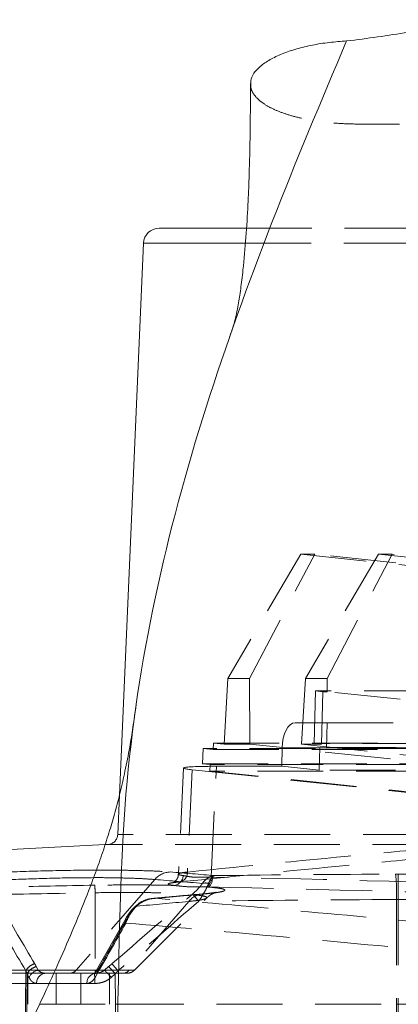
# Model space of a CAD drawing. Header units: millimetres. Extents: x 127 to 4201, y 49 to 2729.
# Tile 57 of 102: x 1055 to 1128, y 2033 to 2223. Entities that reach past the tile are written whole.
import ezdxf

# ---------------------------------------------------------------- set-up
doc = ezdxf.new("R2010")
doc.units = ezdxf.units.MM
doc.header["$LTSCALE"] = 10
doc.linetypes.add('HIDDEN', pattern=[1.905, 1.27, -0.635])

msp = doc.modelspace()

# ---------------------------------------------------------------- linework, layer by layer
at = {"color": 7, "linetype": 'Continuous', "lineweight": 15}
for p, q in [((1081.69, 2182.62), (1098.48, 2182.62)), ((1078.7, 2179.75), (1074.04, 2073.05)), ((1071.28, 2063.5), (855.03, 2052.17)), ((1048.58, 2038.62), (1061.35, 2038.62))]:
    msp.add_line(p, q, dxfattribs=at)
at = {"color": 7, "linetype": 'HIDDEN', "lineweight": 0}
for p, q in [((1098.48, 2182.62), (1133.63, 2182.62)), ((1098.35, 2179.75), (1188.51, 2179.75)), ((1109.08, 2119.62), (1094.96, 2095.59)), ((1099.18, 2095.59), (1111.75, 2119.62)), ((1109.08, 2119.62), (1279.07, 2101.8)), ((1111.75, 2119.62), (1109.08, 2119.62)), ((1124.06, 2119.62), (1109.95, 2095.59)), ((1279.01, 2102.09), (1111.75, 2119.62)), ((1114.16, 2095.59), (1126.74, 2119.62)), ((1124.06, 2119.62), (1278.74, 2103.41)), ((1126.74, 2119.62), (1124.06, 2119.62)), ((1278.68, 2103.7), (1126.74, 2119.62)), ((1094.96, 2095.59), (1094.24, 2082.9)), ((1094.96, 2095.59), (1099.18, 2095.59)), ((1099.18, 2095.59), (1099.23, 2082.9)), ((1109.95, 2095.59), (1109.23, 2082.9)), ((1109.95, 2095.59), (1114.16, 2095.59)), ((1114.16, 2095.59), (1114.17, 2093.05)), ((1111.94, 2093.2), (1111.68, 2083.05)), ((1111.94, 2093.2), (1113.33, 2093.05)), ((1229.23, 2093.2), (1111.94, 2093.2)), ((1113.06, 2082.9), (1113.33, 2093.05)), ((1114.17, 2093.05), (1113.33, 2093.05)), ((1166.17, 2087.6), (1114.17, 2093.05)), ((1114.14, 2087.02), (1107.96, 2087.02)), ((1114.18, 2087.02), (1114.05, 2082.14)), ((1114.14, 2087.02), (1224.13, 2087.02)), ((1114.18, 2087.02), (1224.16, 2087.02)), ((1090.06, 2079.13), (1090.23, 2082.05)), ((1092.13, 2081.85), (1090.23, 2082.05)), ((1245.23, 2082.05), (1090.23, 2082.05)), ((1092.2, 2083.12), (1092.13, 2081.85)), ((1092.2, 2083.12), (1094.24, 2082.9)), ((1092.2, 2083.12), (1247.13, 2083.12)), ((1099.23, 2082.9), (1094.24, 2082.9)), ((1296.94, 2062.18), (1099.23, 2082.9)), ((1105.46, 2082.2), (1105.39, 2078.62)), ((1105.46, 2082.2), (1215.44, 2082.2)), ((1113.06, 2082.9), (1109.23, 2082.9)), ((1109.23, 2082.9), (1296.93, 2063.23)), ((1111.68, 2083.05), (1113.06, 2082.9)), ((1228.96, 2083.05), (1111.68, 2083.05)), ((1112.61, 2077.87), (1112.73, 2082.28)), ((1114.05, 2082.14), (1112.73, 2082.28)), ((1222.72, 2082.28), (1112.73, 2082.28)), ((1224.03, 2082.14), (1114.05, 2082.14)), ((1092.13, 2081.85), (1247.13, 2081.85)), ((1086.42, 2078.29), (1085.44, 2057.77)), ((1090.06, 2079.13), (1091.59, 2078.97)), ((1090.06, 2079.13), (1245.24, 2079.13)), ((1091.59, 2078.97), (1091.51, 2077.7)), ((1246.76, 2078.97), (1091.59, 2078.97)), ((1091.76, 2057.23), (1092.78, 2078.62)), ((1105.39, 2078.62), (1092.78, 2078.62)), ((1112.61, 2077.87), (1105.39, 2078.62)), ((1088.11, 2077.96), (1087.16, 2058.19)), ((1088.11, 2077.96), (1158.55, 2070.55)), ((1246.77, 2077.7), (1091.51, 2077.7)), ((1290.36, 2056.86), (1091.51, 2077.7)), ((1222.6, 2077.87), (1112.61, 2077.87)), ((1074.04, 2073.05), (1073.71, 2065.44)), ((1190.97, 2065.44), (1073.72, 2065.44)), ((1071.81, 2063.53), (1071.28, 2063.5)), ((1192.78, 2063.53), (1071.81, 2063.53)), ((1080.85, 2056.74), (1065.66, 2039.21)), ((1085.48, 2056.26), (1085.66, 2056.27)), ((1069.35, 2054.18), (1069.35, 2039.21)), ((1087.43, 2052.5), (1075.92, 2039.21)), ((1076.94, 2039.21), (1090.88, 2053.15)), ((1127.57, 2052.87), (1127.58, 2032.62)), ((1127.86, 2052.87), (1127.86, 2032.62)), ((1075.31, 2049.27), (1069.37, 2038.78)), ((1055.97, 2039.09), (1055.87, 2032.62)), ((1056.22, 2038.52), (1056.13, 2032.62)), ((1056.22, 2038.52), (1056.22, 2038.52)), ((1056.34, 2038.62), (1056.34, 2032.62)), ((1058.34, 2039.21), (1057.98, 2039.9)), ((1069.35, 2039.21), (1058.34, 2039.21)), ((1061.35, 2038.62), (1069.2, 2038.62)), ((1061.67, 2039.21), (1065.66, 2039.21)), ((1061.84, 2032.62), (1061.84, 2038.62)), ((1065.66, 2039.21), (1071.17, 2039.21)), ((1066.6, 2038.62), (1066.6, 2032.62)), ((1069.23, 2038.62), (1069.35, 2038.62)), ((1069.35, 2039.21), (1076.92, 2039.21)), ((1069.35, 2038.62), (1069.35, 2039.21)), ((1069.35, 2038.62), (1075.52, 2038.62)), ((1069.88, 2039.21), (1075.92, 2039.21)), ((1071.17, 2039.21), (1071.95, 2039.9)), ((1072.1, 2032.62), (1072.1, 2038.62)), ((1073.24, 2038.52), (1073.24, 2038.52)), ((1073.24, 2038.52), (1073.25, 2032.62)), ((1055.87, 2032.62), (1055.87, 2030.24)), ((1056.13, 2032.62), (1056.13, 2030.24)), ((1058.6, 2032.62), (1073.25, 2032.62)), ((1073.25, 2032.62), (1073.25, 2030.24)), ((1073.25, 2032.62), (1073.76, 2032.62)), ((1073.76, 2032.62), (1073.76, 2030.24)), ((1127.58, 2032.62), (1127.58, 2030.24)), ((1127.58, 2032.62), (1127.86, 2032.62)), ((1127.86, 2032.62), (1208.79, 2032.62)), ((1127.86, 2032.62), (1127.86, 2030.24))]:
    msp.add_line(p, q, dxfattribs=at)
at = {"color": 8, "linetype": 'Continuous', "lineweight": 15}
for p, q in [((1098.35, 2179.75), (1078.7, 2179.75)), ((1052.52, 2039.21), (1061.67, 2039.21)), ((1060.46, 2036.66), (1048.64, 2036.66))]:
    msp.add_line(p, q, dxfattribs=at)
at = {"color": 7, "linetype": 'HIDDEN', "lineweight": 0, "flags": 128}
for points in [[(1105.46, 2082.2), (1105.52, 2083.15), (1105.67, 2084.05), (1105.91, 2084.89), (1106.22, 2085.62), (1106.59, 2086.21), (1107.02, 2086.66), (1107.48, 2086.93), (1107.96, 2087.02)], [(1127.86, 2052.87), (1127.86, 2053.8), (1127.86, 2054.7), (1127.86, 2055.53), (1127.86, 2056.26), (1127.86, 2056.87), (1127.85, 2057.34), (1127.85, 2057.64), (1127.85, 2057.78)], [(1092.06, 2057.22), (1092.03, 2056.85), (1091.97, 2056.5), (1091.88, 2056.18), (1091.75, 2055.89), (1091.61, 2055.65), (1091.44, 2055.47), (1091.27, 2055.35), (1091.08, 2055.3)], [(1077.28, 2051.51), (1077.24, 2051.57), (1077.22, 2051.61), (1077.21, 2051.64), (1077.21, 2051.65), (1077.23, 2051.66), (1077.25, 2051.65), (1077.29, 2051.62), (1077.33, 2051.59)], [(1056.22, 2038.52), (1056.22, 2038.52), (1056.57, 2037.83)], [(1073.24, 2038.52), (1073.24, 2038.52), (1072.46, 2037.83)]]:
    msp.add_lwpolyline(points, dxfattribs=at)
at = {"color": 7, "linetype": 'Continuous', "lineweight": 15}
msp.add_arc((1081.69, 2179.62), 3, 90, 177.5, dxfattribs=at)
at = {"color": 7, "linetype": 'HIDDEN', "lineweight": 0}
for centre, radius, start, end in [((1114.14, 2086.64), 0.379, 84.8183, 89.9958), ((1071.71, 2065.52), 2, 273, 357.5), ((1084.07, 2053.93), 4.28, 93.2317, 138.8654), ((1084.38, 2057.56), 1.97, 273.9631, 358.2019), ((1085.36, 2058.07), 1.81, 273.1314, 3.85), ((1090.01, 2053.85), 37.57, 358.5058, 5.9986), ((1052.93, 2054.02), 16.42, 0.5672, 5.6624), ((1090.61, 2054.13), 1.94, 70.8977, 106.966), ((1089.91, 2056.94), 1.87, 299.1557, 8.9381), ((1090.41, 2050.17), 3.78, 89.5213, 142.0724), ((984.02, 1961.18), 139.44, 40.9362, 41.6907), ((1076.18, 2048.77), 0.996, 110.772, 206.7292), ((1058.94, 2036.62), 2.66, 103.0539, 152.9182), ((1059.94, 2036.74), 1.89, 93.694, 182.4176), ((1064.41, 2040.25), 1.63, 270.8789, 320.2439), ((1069.65, 2036.74), 1.89, 93.7417, 182.4559), ((1055.36, 2037.14), 13.93, 358.004, 6.1008), ((1070.24, 2038.27), 0.998, 110.8014, 206.5779), ((1053.34, 2021.15), 25.37, 41.0794, 45.3539), ((1074.67, 2040.25), 1.63, 270.879, 320.244), ((1075.52, 2040.62), 2, 270, 315)]:
    msp.add_arc(centre, radius, start, end, dxfattribs=at)
for centre, major_axis, ratio, start_param, end_param in [((1099.12, 2077.96), (12.7, -0.33), 0.045338, 2.094333, 3.663912), ((1048.9, 2035.26), (0, 10.2), 0.999848, 5.184741, 5.247797), ((1072.47, 2035.26), (9.85, 9.85), 0.267914, 1.297143, 1.360199)]:
    msp.add_ellipse(centre, major_axis=major_axis, ratio=ratio, start_param=start_param, end_param=end_param, dxfattribs=at)
at = {"color": 7, "linetype": 'Continuous', "lineweight": 15}
for points, knots in [([(1261.55, 2213.14), (1261.56, 2213.21), (1261.64, 2213.88), (1261.06, 2215.06), (1259.79, 2216.64), (1257.9, 2218.03), (1255.49, 2219.28), (1252.59, 2220.38), (1249.19, 2221.32), (1245.23, 2222.1), (1241.41, 2222.63), (1237.84, 2222.9), (1227.79, 2222.9), (1210.78, 2222.91), (1190.78, 2222.9), (1170.77, 2222.93), (1157.79, 2222.77), (1148.25, 2222.94), (1146.21, 2222.82), (1144.19, 2222.55), (1140.63, 2222.16), (1135.67, 2221.43), (1129.79, 2220.52), (1123.94, 2219.57), (1119.93, 2219.07), (1117.92, 2218.82)], [0, 0, 0, 0, 0.00336, 0.030905, 0.055367, 0.080574, 0.104585, 0.129185, 0.155441, 0.182275, 0.212512, 0.231525, 0.25094, 0.402605, 0.55427, 0.630103, 0.781768, 0.800726, 0.810637, 0.820643, 0.840849, 0.880632, 0.92043, 0.96024, 1, 1, 1, 1]), ([(632.09, 1459.29), (679.37, 1519.34), (765.96, 1623.09), (935.53, 1795.25), (1083.22, 1942.17), (1064.71, 2087.29), (1098.1, 2172.23), (1117.92, 2218.82)], [0.1551728, 0.1551728, 0.1551728, 0.1551728, 0.4502186, 0.6268436, 0.7360795, 0.8474641, 0.9857195, 0.9857195, 0.9857195, 0.9857195]), ([(1117.92, 2218.82), (1116.8, 2218.74), (1114.52, 2218.57), (1111.26, 2218.05), (1108.19, 2217.31), (1105.42, 2216.37), (1103.04, 2215.23), (1101.18, 2213.96), (1099.94, 2212.57), (1099.35, 2211.44), (1099.4, 2210.78), (1099.41, 2210.6)], [0, 0, 0, 0, 0.114343, 0.231779, 0.350185, 0.471865, 0.592939, 0.717709, 0.835327, 0.956853, 1, 1, 1, 1]), ([(1099.34, 2210.6), (1099.34, 2210.51), (1099.35, 2208.64), (1099.33, 2205.32), (1099.28, 2200.95), (1099.22, 2197.52), (1099.15, 2194.76), (1099.07, 2192.29), (1098.98, 2189.77), (1098.81, 2185.95), (1098.5, 2180.85), (1098.07, 2175.98), (1097.69, 2172.67), (1097.46, 2170.9), (1097.23, 2169.29), (1096.97, 2167.72), (1096.63, 2165.94), (1096.08, 2163.79), (1095.59, 2162.4), (1095.32, 2161.62)], [0, 0, 0, 0, 0.0052936, 0.1057212, 0.1879622, 0.2521268, 0.2992415, 0.3451399, 0.3932372, 0.4434937, 0.5640279, 0.6861412, 0.7249855, 0.7608898, 0.7964579, 0.8321747, 0.8770063, 0.9317857, 1, 1, 1, 1]), ([(1077.27, 2090.53), (1077.06, 2089.07), (1076.68, 2086.37), (1076, 2082.02), (1075.17, 2077.87), (1074.24, 2073.74), (1073.24, 2069.88), (1072.15, 2066.14), (1070.93, 2062.36), (1069.59, 2058.52), (1067.74, 2053.58), (1065.34, 2047.66), (1062.46, 2041.02), (1059.62, 2034.76), (1056.9, 2028.99), (1054.16, 2023.27), (1051.22, 2017.2), (1047.88, 2010.4), (1044.16, 2002.82), (1040.08, 1994.49), (1035.72, 1985.42), (1031.26, 1975.9), (1026.96, 1966.33), (1022.64, 1956.19), (1018.43, 1945.63), (1014.46, 1934.71), (1010.79, 1923.99), (1007.2, 1913.28), (1003.47, 1902.38), (999.53, 1891.68), (996.06, 1883.17), (993.16, 1876.66), (990.88, 1871.8), (988.31, 1866.7), (985.67, 1861.77), (983.2, 1857.43), (980.99, 1853.73), (978.49, 1849.71), (975.42, 1845.02), (971.66, 1839.58), (968.26, 1834.94), (965.58, 1831.41), (963.87, 1829.21), (962.47, 1827.44), (960.51, 1824.97), (957.59, 1821.38), (953.54, 1816.51), (948.98, 1811.09), (943.01, 1804.11), (936.04, 1796.1), (930.68, 1790.14), (928.15, 1787.32)], [0, 0, 0, 0, 0.012927, 0.023925, 0.037686, 0.049682, 0.06089, 0.071863, 0.083233, 0.095037, 0.107013, 0.128867, 0.150344, 0.169941, 0.188474, 0.20568, 0.225201, 0.247256, 0.271801, 0.298764, 0.328036, 0.359247, 0.389742, 0.418787, 0.454651, 0.48816, 0.519719, 0.553683, 0.587218, 0.620902, 0.654371, 0.669061, 0.68512, 0.702885, 0.720838, 0.736036, 0.748497, 0.760633, 0.779635, 0.799961, 0.821808, 0.833691, 0.842077, 0.848078, 0.854343, 0.870095, 0.888176, 0.908706, 0.931089, 0.967383, 1, 1, 1, 1])]:
    msp.add_open_spline(points, degree=3, knots=knots, dxfattribs=at)
at = {"color": 7, "linetype": 'HIDDEN', "lineweight": 0}
for points, knots in [([(841.2, 2218.82), (842.08, 2213.83), (843.85, 2203.86), (846.07, 2188.83), (847.74, 2173.69), (848.64, 2158.41), (848.59, 2144.07), (847.67, 2130.7), (846.01, 2118.28), (843.46, 2105.71), (839.92, 2092.96), (835.29, 2080.03), (829.47, 2066.94), (822.59, 2053.72), (815.03, 2040.34), (807.1, 2026.85), (799.7, 2014.24), (793.11, 2002.54), (787.42, 1991.78), (782.25, 1981.03), (777.78, 1970.28), (774.21, 1959.68), (771.67, 1949.25), (770.29, 1939), (770.09, 1928.83), (770.92, 1918.76), (772.66, 1908.84), (775.18, 1899.08), (778.36, 1889.47), (782.09, 1879.95), (787.39, 1868.02), (794.51, 1853.9), (803.32, 1837.73), (812.03, 1821.89), (820.63, 1805.36), (829.12, 1788.28), (837.58, 1770.68), (845.72, 1753.53), (853.75, 1736.83), (861.87, 1720.53), (869.87, 1705.44), (877.85, 1691.49), (885.83, 1678.64), (894.44, 1666.03), (903.79, 1653.66), (913.88, 1641.51), (924.69, 1629.59), (936.57, 1617.49), (949.57, 1605.22), (963.75, 1592.81), (978.65, 1580.63), (994.25, 1568.67), (1011.15, 1556.44), (1029.39, 1543.98), (1049, 1531.31), (1069.28, 1518.85), (1090.2, 1506.59), (1111.71, 1494.51), (1133.75, 1482.59), (1156.27, 1470.81), (1171.49, 1463.15), (1179.16, 1459.29)], [0, 0, 0, 0, 0.015456, 0.030917, 0.046401, 0.061946, 0.077617, 0.09008, 0.102737, 0.115664, 0.128947, 0.142685, 0.156983, 0.171859, 0.187197, 0.202845, 0.218636, 0.23104, 0.243364, 0.255553, 0.267569, 0.279405, 0.290646, 0.301805, 0.312981, 0.324264, 0.33571, 0.347137, 0.358755, 0.370548, 0.382491, 0.404062, 0.42571, 0.447119, 0.468044, 0.492299, 0.515868, 0.538769, 0.561021, 0.582648, 0.603685, 0.620994, 0.637975, 0.654696, 0.671248, 0.687711, 0.704153, 0.720634, 0.738872, 0.757284, 0.775918, 0.794818, 0.814012, 0.835811, 0.858026, 0.880667, 0.903733, 0.927217, 0.951104, 0.975374, 1, 1, 1, 1]), ([(1099.41, 2210.6), (1099.4, 2210.33), (1099.36, 2209.6), (1099.95, 2208.47), (1101.08, 2207.25), (1102.68, 2206.17), (1104.69, 2205.21), (1107.06, 2204.39), (1109.78, 2203.72), (1112.84, 2203.21), (1116.18, 2202.86), (1123.74, 2202.64), (1131.39, 2202.77), (1137.84, 2202.76), (1139.09, 2202.76)], [0, 0, 0, 0, 0.039249, 0.106107, 0.166799, 0.229316, 0.289089, 0.350456, 0.413028, 0.477103, 0.546191, 0.61687, 0.925805, 1, 1, 1, 1]), ([(1068.58, 1646.62), (1066.3, 1648.4), (1059.46, 1653.72), (1049.97, 1661.69), (1040.32, 1670.15), (1032.87, 1676.96), (1026.27, 1683.22), (1020.46, 1688.93), (1015.38, 1694.07), (1010.97, 1698.67), (1007.42, 1702.46), (1004.54, 1705.59), (1002.07, 1708.31), (999.32, 1711.4), (996.29, 1714.86), (992.92, 1718.8), (989.31, 1723.11), (985.35, 1727.96), (981.38, 1732.98), (977.77, 1737.68), (974.79, 1741.64), (972.48, 1744.78), (970.79, 1747.12), (969.42, 1749.03), (968.04, 1750.98), (966.16, 1753.66), (963.7, 1757.23), (960.63, 1761.81), (957.13, 1767.17), (953.46, 1773), (949.86, 1778.93), (945.89, 1785.74), (941.66, 1793.37), (937.3, 1801.75), (933.8, 1808.91), (931.09, 1814.78), (929.1, 1819.28), (927.44, 1823.18), (926.21, 1826.16), (925.23, 1828.6), (924.29, 1830.99), (923.09, 1834.14), (921.62, 1838.13), (919.63, 1843.78), (917.38, 1850.6), (915.08, 1858.11), (913.13, 1864.89), (911.5, 1870.85), (910.21, 1875.72), (909.23, 1879.5), (908.48, 1882.45), (907.75, 1885.35), (906.91, 1888.69), (905.89, 1892.82), (904.12, 1900.06), (901.67, 1910.09), (898.38, 1923.16), (894.76, 1936.65), (890.6, 1950.75), (886.02, 1964.98), (881.15, 1979.47), (876.11, 1994.23), (871.01, 2009.45), (865.98, 2025.3), (861.26, 2041.9), (858.04, 2055.75), (856.09, 2066.52), (855.04, 2073.71), (854.31, 2080.36), (853.86, 2086.29), (853.6, 2091.48), (853.5, 2095.59), (853.47, 2098.73), (853.48, 2101.04), (853.51, 2103.23), (853.57, 2105.65), (853.68, 2108.66), (853.87, 2112.37), (854.12, 2116.07), (854.4, 2119.32), (854.63, 2121.76), (854.83, 2123.65), (855.01, 2125.28), (855.25, 2127.27), (855.61, 2130.1), (856.16, 2134.01), (856.93, 2138.89), (857.98, 2144.71), (859.34, 2151.47), (861.1, 2159.15), (863.28, 2167.75), (865.96, 2177.25), (869.01, 2187.24), (871.26, 2194), (872.38, 2197.34)], [0, 0, 0, 0, 0.013938, 0.041751, 0.05952, 0.075655, 0.090221, 0.103268, 0.114836, 0.124959, 0.133944, 0.139853, 0.145471, 0.151685, 0.15992, 0.167809, 0.176934, 0.187279, 0.198322, 0.208098, 0.216139, 0.222462, 0.227081, 0.230193, 0.233976, 0.239054, 0.246599, 0.255861, 0.266803, 0.278731, 0.290227, 0.301255, 0.317669, 0.333003, 0.347297, 0.356319, 0.364263, 0.371087, 0.3768, 0.379871, 0.383846, 0.389319, 0.396285, 0.40445, 0.41834, 0.430931, 0.442244, 0.452247, 0.460667, 0.466425, 0.471029, 0.475287, 0.480802, 0.487627, 0.495774, 0.516766, 0.537377, 0.560727, 0.584043, 0.608018, 0.632577, 0.657616, 0.683217, 0.710149, 0.738213, 0.767178, 0.779679, 0.7919, 0.802881, 0.812623, 0.821162, 0.828529, 0.832841, 0.836636, 0.839917, 0.843607, 0.848578, 0.854823, 0.862004, 0.86696, 0.871002, 0.874135, 0.876416, 0.879176, 0.884101, 0.89066, 0.898847, 0.90866, 0.9201, 0.933176, 0.9479, 0.964294, 0.982382, 1, 1, 1, 1]), ([(1087.16, 2058.19), (1098.99, 2059.38), (1110.81, 2060.56), (1128.55, 2062.24), (1134.46, 2062.79), (1146.28, 2063.83), (1152.19, 2064.32), (1158.1, 2064.73)], [0, 0, 0, 0, 0.5, 0.5, 0.75, 0.75, 1, 1, 1, 1]), ([(1156.34, 2062.81), (1150.44, 2062.39), (1144.53, 2061.9), (1132.72, 2060.86), (1126.82, 2060.31), (1109.09, 2058.63), (1097.28, 2057.45), (1085.46, 2056.27)], [0, 0, 0, 0, 0.25, 0.25, 0.5, 0.5, 1, 1, 1, 1]), ([(1069.59, 2058.55), (1070.11, 2058.55), (1072.09, 2058.56), (1075.22, 2058.53), (1078.73, 2058.46), (1081.66, 2058.35), (1083.11, 2058.25), (1083.83, 2058.2)], [0, 0, 0, 0, 0.08532, 0.323138, 0.560959, 0.780477, 1, 1, 1, 1]), ([(1085.41, 2057.77), (1085.41, 2057.64), (1085.41, 2057.29), (1085.16, 2056.8), (1084.82, 2056.4), (1084.52, 2056.2), (1084.32, 2056.1), (1084.22, 2056.07), (1084.27, 2056.09), (1084.53, 2056.14), (1084.83, 2056.19), (1085.1, 2056.22), (1085.13, 2056.22)], [0, 0, 0, 0, 0.055405, 0.150057, 0.230147, 0.301302, 0.372317, 0.465738, 0.591135, 0.760805, 0.977577, 1, 1, 1, 1]), ([(1086.35, 2057.5), (1086.17, 2057.52), (1086.01, 2057.55), (1085.76, 2057.6), (1085.66, 2057.63), (1085.52, 2057.68), (1085.47, 2057.71), (1085.43, 2057.77), (1085.44, 2057.8), (1085.55, 2057.89), (1085.72, 2057.95), (1086.29, 2058.07), (1086.68, 2058.13), (1087.16, 2058.19)], [0, 0, 0, 0, 0.125, 0.125, 0.25, 0.25, 0.375, 0.375, 0.5, 0.5, 0.75, 0.75, 1, 1, 1, 1]), ([(1091.76, 2057.23), (1091.15, 2057.23), (1090.57, 2057.2), (1089.49, 2057.17), (1088.99, 2057.17), (1088.06, 2057.22), (1087.65, 2057.27), (1086.92, 2057.4), (1086.61, 2057.47), (1086.35, 2057.5)], [0, 0, 0, 0, 0.25, 0.25, 0.5, 0.5, 0.75, 0.75, 1, 1, 1, 1]), ([(1090.05, 2055.99), (1090.21, 2056.22), (1090.39, 2056.42), (1090.76, 2056.78), (1090.96, 2056.94), (1091.38, 2057.19), (1091.59, 2057.29), (1091.92, 2057.4), (1092.03, 2057.43), (1092.25, 2057.47), (1092.36, 2057.49), (1092.47, 2057.5)], [0, 0, 0, 0, 0.25, 0.25, 0.5, 0.5, 0.75, 0.75, 0.875, 0.875, 1, 1, 1, 1]), ([(1091.25, 2055.97), (1091.33, 2056.2), (1091.42, 2056.4), (1091.61, 2056.76), (1091.71, 2056.92), (1091.92, 2057.18), (1092.03, 2057.28), (1092.19, 2057.4), (1092.25, 2057.43), (1092.36, 2057.47), (1092.42, 2057.49), (1092.47, 2057.5)], [0, 0, 0, 0, 0.25, 0.25, 0.5, 0.5, 0.75, 0.75, 0.875, 0.875, 1, 1, 1, 1]), ([(1080.85, 2056.74), (1080.22, 2056.79), (1078.96, 2056.89), (1076.41, 2057), (1073.34, 2057.07), (1070.8, 2057.11), (1069.29, 2057.1), (1069.04, 2057.1)], [0, 0, 0, 0, 0.228662, 0.457317, 0.705088, 0.952854, 1, 1, 1, 1]), ([(1084.52, 2055.6), (1083.97, 2055.62), (1083.41, 2055.63), (1082.26, 2055.65), (1081.67, 2055.66), (1079.87, 2055.69), (1078.62, 2055.69), (1076.66, 2055.7), (1076, 2055.7), (1074.68, 2055.7), (1074.01, 2055.69), (1072, 2055.68), (1070.64, 2055.66), (1069.27, 2055.64)], [0, 0, 0, 0, 0.125, 0.125, 0.25, 0.25, 0.5, 0.5, 0.625, 0.625, 0.75, 0.75, 1, 1, 1, 1]), ([(1085.46, 2056.27), (1084.9, 2056.21), (1084.45, 2056.15), (1083.79, 2056.04), (1083.59, 2055.98), (1083.47, 2055.89), (1083.46, 2055.86), (1083.5, 2055.81), (1083.56, 2055.78), (1083.73, 2055.73), (1083.84, 2055.7), (1084.13, 2055.65), (1084.31, 2055.63), (1084.52, 2055.6)], [0, 0, 0, 0, 0.25, 0.25, 0.5, 0.5, 0.625, 0.625, 0.75, 0.75, 0.875, 0.875, 1, 1, 1, 1]), ([(1084.52, 2055.6), (1084.92, 2055.57), (1085.36, 2055.51), (1086.3, 2055.41), (1086.8, 2055.37), (1087.87, 2055.31), (1088.42, 2055.3), (1089.58, 2055.3), (1090.19, 2055.31), (1090.83, 2055.3)], [0, 0, 0, 0, 0.25, 0.25, 0.5, 0.5, 0.75, 0.75, 1, 1, 1, 1]), ([(1088.15, 2053.93), (1088.53, 2054.26), (1088.88, 2054.6), (1089.38, 2055.12), (1089.54, 2055.3), (1089.82, 2055.65), (1089.95, 2055.82), (1090.05, 2055.99)], [0, 0, 0, 0, 0.5, 0.5, 0.75, 0.75, 1, 1, 1, 1]), ([(1089.36, 2052.55), (1089.56, 2052.84), (1089.76, 2053.14), (1090.13, 2053.72), (1090.3, 2054.02), (1090.63, 2054.61), (1090.78, 2054.89), (1091.04, 2055.45), (1091.16, 2055.72), (1091.25, 2055.97)], [0, 0, 0, 0, 0.25, 0.25, 0.5, 0.5, 0.75, 0.75, 1, 1, 1, 1]), ([(1228.32, 2052.54), (1205.62, 2053.56), (1182.92, 2054.5), (1137.5, 2056.11), (1114.79, 2056.78), (1092.06, 2057.22)], [0, 0, 0, 0, 0.5, 0.5, 1, 1, 1, 1]), ([(1069.35, 2054.18), (1071.29, 2054.22), (1073.2, 2054.24), (1075.53, 2054.24), (1076, 2054.24), (1076.92, 2054.24), (1077.37, 2054.24), (1078.7, 2054.22), (1079.56, 2054.21), (1080.8, 2054.19), (1081.21, 2054.18), (1082.01, 2054.16), (1082.4, 2054.15), (1083.54, 2054.11), (1084.26, 2054.08), (1085.59, 2054.02), (1086.21, 2053.98), (1087.07, 2053.93), (1087.34, 2053.91), (1087.86, 2053.86), (1088.1, 2053.84), (1088.79, 2053.78), (1089.19, 2053.73), (1089.7, 2053.65), (1089.86, 2053.63), (1090.14, 2053.58), (1090.27, 2053.55), (1090.81, 2053.42), (1090.99, 2053.3), (1090.89, 2053.16), (1090.86, 2053.13), (1090.75, 2053.07), (1090.69, 2053.04), (1090.43, 2052.95), (1090.21, 2052.89), (1089.77, 2052.81), (1089.61, 2052.78), (1089.25, 2052.72), (1089.06, 2052.69), (1088.43, 2052.61), (1087.96, 2052.55), (1087.43, 2052.5)], [0, 0, 0, 0, 0.125, 0.125, 0.15625, 0.15625, 0.1875, 0.1875, 0.25, 0.25, 0.28125, 0.28125, 0.3125, 0.3125, 0.375, 0.375, 0.4375, 0.4375, 0.46875, 0.46875, 0.5, 0.5, 0.5625, 0.5625, 0.59375, 0.59375, 0.625, 0.625, 0.75, 0.75, 0.78125, 0.78125, 0.8125, 0.8125, 0.875, 0.875, 0.90625, 0.90625, 0.9375, 0.9375, 1, 1, 1, 1]), ([(1090.06, 2053.96), (1088.38, 2053.81), (1085.22, 2053.53), (1082.05, 2053.23), (1080.55, 2053.1)], [0, 0, 0, 0, 0.529148, 1, 1, 1, 1]), ([(1081.03, 2053.11), (1082.84, 2053.27), (1084.64, 2053.43), (1086.44, 2053.6), (1087.78, 2053.71), (1089.11, 2053.83), (1090.44, 2053.95)], [0, 0, 0, 0, 0.01, 0.01, 0.01, 0.01739319, 0.01739319, 0.01739319, 0.01739319]), ([(1090.89, 2053.13), (1090.97, 2053.22), (1091.23, 2053.5), (1091.69, 2053.82), (1092.17, 2054.08), (1092.5, 2054.21), (1092.69, 2054.27), (1092.71, 2054.27), (1092.55, 2054.24), (1092.13, 2054.17), (1091.38, 2054.07), (1090.66, 2053.99), (1090.12, 2053.95), (1090.03, 2053.94)], [0, 0, 0, 0, 0.029252, 0.094349, 0.154765, 0.21779, 0.289071, 0.376334, 0.48619, 0.622123, 0.782859, 0.960258, 1, 1, 1, 1]), ([(1090.44, 2053.95), (1091.07, 2054.01), (1091.62, 2054.07), (1092.34, 2054.15), (1092.56, 2054.18), (1092.97, 2054.24), (1093.16, 2054.27), (1093.65, 2054.36), (1093.91, 2054.42), (1094.18, 2054.51), (1094.26, 2054.54), (1094.36, 2054.6), (1094.4, 2054.63), (1094.44, 2054.71), (1094.39, 2054.77), (1094.13, 2054.89), (1093.93, 2054.94), (1093.5, 2055.02), (1093.34, 2055.05), (1092.99, 2055.1), (1092.79, 2055.13), (1092.15, 2055.2), (1091.65, 2055.25), (1091.08, 2055.3)], [0, 0, 0, 0, 0.125, 0.125, 0.1875, 0.1875, 0.25, 0.25, 0.375, 0.375, 0.4375, 0.4375, 0.5, 0.5, 0.625, 0.625, 0.75, 0.75, 0.8125, 0.8125, 0.875, 0.875, 1, 1, 1, 1]), ([(1091.08, 2055.3), (1113.8, 2054.85), (1136.5, 2054.19), (1181.91, 2052.58), (1204.6, 2051.63), (1227.29, 2050.62)], [0, 0, 0, 0, 0.5, 0.5, 1, 1, 1, 1]), ([(1077.22, 2051.65), (1076.99, 2051.43), (1076.5, 2050.96), (1075.87, 2050.16), (1075.49, 2049.59), (1075.32, 2049.29), (1075.32, 2049.27)], [0, 0, 0, 0, 0.290127, 0.613113, 0.981604, 1, 1, 1, 1]), ([(1077.33, 2051.59), (1077.16, 2051.43), (1077, 2051.27), (1076.71, 2050.95), (1076.57, 2050.79), (1076.2, 2050.31), (1076, 2050), (1075.83, 2049.7)], [0, 0, 0, 0, 0.25, 0.25, 0.5, 0.5, 1, 1, 1, 1]), ([(1080.55, 2053.07), (1080.41, 2053.06), (1079.82, 2053.02), (1078.85, 2052.71), (1077.86, 2052.22), (1077.39, 2051.78), (1077.23, 2051.63)], [0, 0, 0, 0, 0.1080049, 0.4835801, 0.823319, 1, 1, 1, 1]), ([(1077.28, 2051.51), (1077.52, 2051.76), (1077.79, 2051.99), (1078.37, 2052.37), (1078.67, 2052.54), (1079.32, 2052.81), (1079.65, 2052.92), (1080.16, 2053.03), (1080.34, 2053.05), (1080.6, 2053.08), (1080.68, 2053.09), (1080.86, 2053.1), (1080.95, 2053.11), (1081.03, 2053.11)], [0, 0, 0, 0, 0.25, 0.25, 0.5, 0.5, 0.75, 0.75, 0.875, 0.875, 0.9375, 0.9375, 1, 1, 1, 1]), ([(1077.33, 2051.59), (1077.58, 2051.83), (1077.84, 2052.05), (1078.41, 2052.43), (1078.71, 2052.59), (1079.34, 2052.85), (1079.67, 2052.94), (1080.18, 2053.04), (1080.35, 2053.07), (1080.6, 2053.09), (1080.69, 2053.1), (1080.86, 2053.11), (1080.95, 2053.11), (1081.03, 2053.11)], [0, 0, 0, 0, 0.25, 0.25, 0.5, 0.5, 0.75, 0.75, 0.875, 0.875, 0.9375, 0.9375, 1, 1, 1, 1]), ([(1140.68, 2047.72), (1130.53, 2048.67), (1120.5, 2049.6), (1100.63, 2051.4), (1090.79, 2052.28), (1081.03, 2053.11)], [0, 0, 0, 0, 0.5, 0.5, 1, 1, 1, 1]), ([(1075.29, 2048.32), (1075.48, 2048.86), (1075.74, 2049.41), (1076.24, 2050.23), (1076.42, 2050.5), (1076.82, 2051.02), (1077.04, 2051.28), (1077.28, 2051.51)], [0, 0, 0, 0, 0.5, 0.5, 0.75, 0.75, 1, 1, 1, 1]), ([(1075.29, 2048.32), (1085.53, 2047.46), (1095.85, 2046.54), (1116.72, 2044.64), (1127.26, 2043.66), (1137.92, 2042.66)], [0, 0, 0, 0, 0.5, 0.5, 1, 1, 1, 1]), ([(1055.97, 2039.09), (1056.11, 2039.38), (1056.35, 2039.68), (1056.95, 2040.17), (1057.31, 2040.36), (1057.67, 2040.47)], [0, 0, 0, 0, 0.5, 0.5, 1, 1, 1, 1]), ([(1073.76, 2039.09), (1073.51, 2039.38), (1073.25, 2039.68), (1072.84, 2040.17), (1072.68, 2040.36), (1072.59, 2040.47)], [0, 0, 0, 0, 0.5, 0.5, 1, 1, 1, 1]), ([(1056.22, 2038.52), (1056.35, 2038.83), (1056.59, 2039.13), (1057.22, 2039.62), (1057.6, 2039.8), (1057.98, 2039.9)], [0, 0, 0, 0, 0.5, 0.5, 1, 1, 1, 1]), ([(1059.82, 2038.62), (1059.55, 2038.62), (1059.29, 2038.67), (1058.92, 2038.81), (1058.79, 2038.87), (1058.56, 2039.02), (1058.44, 2039.1), (1058.34, 2039.21)], [0, 0, 0, 0, 0.5, 0.5, 0.75, 0.75, 1, 1, 1, 1]), ([(1069.37, 2038.8), (1069.35, 2038.76), (1069.25, 2038.57), (1069.15, 2038.51), (1069.24, 2038.59), (1069.44, 2038.6), (1069.54, 2038.6)], [0, 0, 0, 0, 0.0895, 0.381004, 0.698983, 1, 1, 1, 1]), ([(1069.2, 2038.62), (1069.55, 2038.62), (1069.89, 2038.67), (1070.4, 2038.81), (1070.56, 2038.87), (1070.87, 2039.02), (1071.02, 2039.1), (1071.17, 2039.21)], [0, 0, 0, 0, 0.5, 0.5, 0.75, 0.75, 1, 1, 1, 1]), ([(1069.88, 2039.21), (1069.86, 2039.1), (1069.83, 2039.01), (1069.77, 2038.87), (1069.74, 2038.81), (1069.65, 2038.66), (1069.59, 2038.62), (1069.53, 2038.62)], [0, 0, 0, 0, 0.25, 0.25, 0.5, 0.5, 1, 1, 1, 1]), ([(1073.24, 2038.52), (1072.97, 2038.83), (1072.7, 2039.13), (1072.24, 2039.62), (1072.05, 2039.8), (1071.95, 2039.9)], [0, 0, 0, 0, 0.5, 0.5, 1, 1, 1, 1]), ([(1056.57, 2037.83), (1056.67, 2037.63), (1056.78, 2037.46), (1057.01, 2037.17), (1057.13, 2037.05), (1057.38, 2036.85), (1057.51, 2036.78), (1057.78, 2036.68), (1057.91, 2036.66), (1058.05, 2036.66)], [0, 0, 0, 0, 0.25, 0.25, 0.5, 0.5, 0.75, 0.75, 1, 1, 1, 1]), ([(1069.27, 2036.66), (1067.94, 2036.66), (1065, 2036.66), (1062.07, 2036.66), (1060.46, 2036.66)], [0, 0, 0, 0, 0.453502, 1, 1, 1, 1]), ([(1067.76, 2036.66), (1068.05, 2036.66), (1068.33, 2036.75), (1068.73, 2037.04), (1068.87, 2037.17), (1069.12, 2037.46), (1069.23, 2037.63), (1069.35, 2037.83)], [0, 0, 0, 0, 0.5, 0.5, 0.75, 0.75, 1, 1, 1, 1]), ([(1072.46, 2037.83), (1072.25, 2037.63), (1072.01, 2037.46), (1071.52, 2037.17), (1071.25, 2037.05), (1070.71, 2036.85), (1070.43, 2036.78), (1069.86, 2036.68), (1069.57, 2036.66), (1069.27, 2036.66)], [0, 0, 0, 0, 0.25, 0.25, 0.5, 0.5, 0.75, 0.75, 1, 1, 1, 1]), ([(1073.76, 2032.62), (1082.73, 2032.62), (1091.7, 2032.62), (1109.65, 2032.62), (1118.62, 2032.62), (1127.58, 2032.62)], [0, 0, 0, 0, 0.5, 0.5, 1, 1, 1, 1])]:
    msp.add_open_spline(points, degree=3, knots=knots, dxfattribs=at)
at = {"color": 8, "linetype": 'Continuous', "lineweight": 15}
for points, knots in [([(1035.1, 2057.09), (1035.98, 2057.18), (1037.65, 2057.35), (1041.01, 2057.6), (1044.67, 2057.83), (1048.78, 2058.04), (1053.16, 2058.22), (1057.72, 2058.37), (1062.32, 2058.48), (1066.34, 2058.54), (1068.68, 2058.55), (1069.59, 2058.55)], [0, 0, 0, 0, 0.130443, 0.245169, 0.359894, 0.473742, 0.587588, 0.700864, 0.814137, 0.927537, 1, 1, 1, 1]), ([(1069.04, 2057.1), (1068.03, 2057.09), (1065.78, 2057.09), (1062.03, 2057.02), (1058, 2056.91), (1054, 2056.77), (1050.17, 2056.58), (1046.6, 2056.38), (1043.41, 2056.15), (1040.5, 2055.9), (1039.06, 2055.72), (1038.3, 2055.63)], [0, 0, 0, 0, 0.090074, 0.201479, 0.312739, 0.424004, 0.535749, 0.647498, 0.759937, 0.872379, 1, 1, 1, 1])]:
    msp.add_open_spline(points, degree=3, knots=knots, dxfattribs=at)
at = {"color": 7, "linetype": 'HIDDEN', "lineweight": 0}
for points in [[(1083.83, 2058.2), (1086.72, 2057.97), (1089.6, 2057.74), (1092.47, 2057.5)], [(1092.47, 2057.5), (1104.11, 2057.64), (1115.75, 2057.73), (1127.38, 2057.78)], [(1127.38, 2057.78), (1127.54, 2057.78), (1127.7, 2057.78), (1127.85, 2057.78)], [(1127.85, 2057.78), (1147.1, 2057.81), (1166.35, 2057.67), (1185.6, 2057.38)], [(1069.27, 2055.64), (1063.52, 2055.54), (1057.76, 2055.43), (1052.01, 2055.32)], [(1090.05, 2055.99), (1086.99, 2056.25), (1083.92, 2056.5), (1080.85, 2056.74)], [(1092.06, 2057.22), (1091.96, 2057.22), (1091.86, 2057.23), (1091.76, 2057.23)], [(1050.92, 2053.83), (1057.07, 2053.96), (1063.21, 2054.08), (1069.35, 2054.18)], [(1072.59, 2040.47), (1077.79, 2044.94), (1082.98, 2049.43), (1088.15, 2053.93)], [(1090.83, 2055.3), (1090.91, 2055.3), (1091, 2055.3), (1091.08, 2055.3)], [(1057.67, 2040.47), (1055.46, 2044.19), (1053.29, 2047.94), (1051.15, 2051.69)], [(1089.36, 2052.55), (1084.18, 2048.05), (1078.98, 2043.56), (1073.76, 2039.09)], [(1087.43, 2052.5), (1084.07, 2052.19), (1080.7, 2051.89), (1077.33, 2051.59)], [(1127.57, 2052.87), (1114.84, 2052.82), (1102.1, 2052.71), (1089.36, 2052.55)], [(1127.86, 2052.87), (1127.77, 2052.87), (1127.67, 2052.87), (1127.57, 2052.87)], [(1189.14, 2052.42), (1168.71, 2052.75), (1148.29, 2052.91), (1127.86, 2052.87)], [(1049.43, 2050.31), (1051.57, 2046.56), (1053.75, 2042.82), (1055.97, 2039.09)], [(1075.83, 2049.7), (1073.84, 2046.2), (1071.86, 2042.7), (1069.88, 2039.21)], [(1069.35, 2037.83), (1071.33, 2041.32), (1073.31, 2044.82), (1075.29, 2048.32)], [(1055.97, 2039.09), (1056.06, 2038.9), (1056.14, 2038.71), (1056.22, 2038.52)], [(1073.76, 2039.09), (1073.59, 2038.9), (1073.42, 2038.71), (1073.24, 2038.52)], [(1058.05, 2036.66), (1061.28, 2036.66), (1064.52, 2036.66), (1067.76, 2036.66)]]:
    msp.add_open_spline(points, degree=3, dxfattribs=at)

doc.saveas('drawing.dxf')
